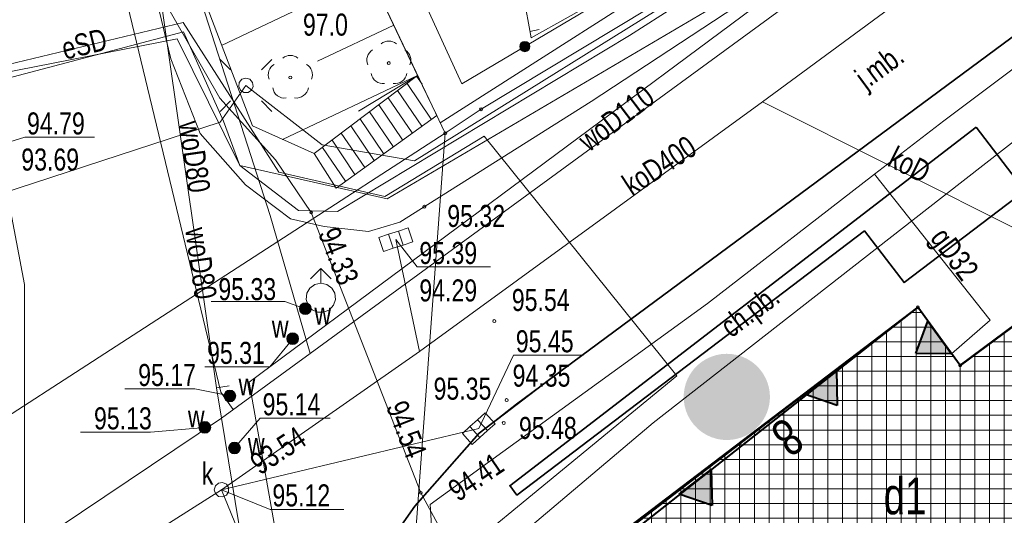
# Model space of a CAD drawing. Header units: metres. Extents: x -320 to 5572509, y -47 to 5960263.
# Tile 38 of 59: x 5572104 to 5572137, y 5960164 to 5960181. Entities that reach past the tile are written whole.
import ezdxf

# ---------------------------------------------------------------- set-up
doc = ezdxf.new("R2010")
doc.units = ezdxf.units.M
doc.header["$MEASUREMENT"] = 0
for name, color, linetype in [('000_Inne__niezydentyfikowane_', 7, 'Continuous'), ('203-Punkt_zalamania_granicy_dzi', 7, 'Continuous'), ('218-Granica_uzytku', 7, 'Continuous'), ('219-Linia_granicy', 7, 'Continuous'), ('238-Punkt_adresowy_budynku', 7, 'Continuous'), ('312-Numer_ewidencyjny_budynku-A', 7, 'Continuous'), ('352-schody__powierzchnia_', 7, 'Continuous'), ('403-Punkt_okreslonej_wysokosci', 7, 'Continuous'), ('403-Punkt_okreslonej_wysokosci-', 7, 'Continuous'), ('422-Kraweznik_jezdni', 7, 'Continuous'), ('450-Sciana_oporowa_symb__osiowy', 7, 'Continuous'), ('585-Os_przewodu-SEPOD_-_ob__pro', 7, 'Continuous'), ('801-Punkt_okreslonej_wysokosci', 7, 'Continuous'), ('801-Punkt_okreslonej_wysokosci-', 7, 'Continuous'), ('820-Skarpa_nieumocniona', 7, 'Continuous'), ('823-Szczyt_skarpy_nieumocninej', 7, 'Continuous'), ('902-Ogrodzenie_trwale_symb_', 7, 'Continuous'), ('922-Drzewo_lisciaste', 7, 'Continuous'), ('budynek_pomiar', 7, 'Continuous'), ('chodnik_plyty_betonowe', 7, 'Continuous'), ('hydrant__punkt_', 7, 'Continuous'), ('jezdnia_masa_bitumiczna', 7, 'Continuous'), ('kratka_sciekowa__punkt_', 7, 'Continuous'), ('latarnia_na_slupie_lub_maszcie_', 7, 'Continuous'), ('Nowe_810-G Ogólne', 7, 'Continuous'), ('Nowe_LINIA ZABUDOWY', 7, 'Continuous'), ('przewod_elektroenergetyczny__li', 7, 'Continuous'), ('przewod_gazowy__linia_', 7, 'Continuous'), ('przewod_gazowy__linia_-Atr1', 7, 'Continuous'), ('przewod_inny__linia_', 7, 'Continuous'), ('przewod_kanalizacyjny__linia_', 7, 'Continuous'), ('przewod_kanalizacyjny__linia_-A', 7, 'Continuous'), ('przewod_wodociagowy_-_projektow', 7, 'Continuous'), ('przewod_wodociagowy__linia_', 7, 'Continuous'), ('przewod_wodociagowy__linia_-Atr', 7, 'Continuous'), ('punkt_o_okreslonej_wysokosci__s', 7, 'Continuous'), ('skarpa_nieumocniona__powierzchn', 7, 'Continuous'), ('slup__punkt_', 7, 'Continuous'), ('wlaz_okragly_-_siec_kanalizacyj', 7, 'Continuous'), ('ZAKRES', 7, 'Continuous'), ('zasuwa_-_siec_wodociagowa__punk', 7, 'Continuous')]:
    doc.layers.add(name, color=color, linetype=linetype)
doc.styles.add('GENERATED_STYLE_1', font='arial.ttf')

# ---------------------------------------------------------------- blocks, each defined once
blk = doc.blocks.new('EGBP04_03')
at = {"layer": '203-Punkt_zalamania_granicy_dzi', "color": 7, "lineweight": 13}
blk.add_circle((0, 0), 0.05, dxfattribs=at)
blk = doc.blocks.new('OBOP02_01')
at = {"layer": '922-Drzewo_lisciaste', "color": 7, "lineweight": 13}
blk.add_circle((0, 0), 0.05, dxfattribs=at)
for centre, radius, start, end in [((0, 0.35), 0.4, 50.114, 129.886), ((-0.35, 0.1), 0.4, 119.8482, 203.5195), ((0.35, 0.1), 0.4, 336.8845, 60.1518), ((-0.2, -0.3), 0.4, 187.477, 278.4788), ((0.2, -0.275), 0.425, 262.6459, 349.6289)]:
    blk.add_arc(centre, radius, start, end, dxfattribs=at)
blk = doc.blocks.new('RTPW01')
at = {"layer": '801-Punkt_okreslonej_wysokosci', "color": 7, "lineweight": 13}
blk.add_circle((0, 0), 0.05, dxfattribs=at)
blk = doc.blocks.new('US05')
at = {"layer": 'kratka_sciekowa__punkt_', "color": 7, "lineweight": 13}
for p, q in [((-0.525, 0.25), (-0.175, 0.25)), ((-0.525, -0.25), (-0.525, 0.25)), ((-0.175, 0.25), (0.175, 0.25)), ((-0.175, -0.25), (-0.175, 0.25)), ((0.175, 0.25), (0.525, 0.25)), ((0.175, -0.25), (0.175, 0.25)), ((0.525, -0.25), (0.525, 0.25)), ((-0.525, -0.25), (-0.175, -0.25)), ((-0.175, -0.25), (0.175, -0.25)), ((0.175, -0.25), (0.525, -0.25))]:
    blk.add_line(p, q, dxfattribs=at)
blk = doc.blocks.new('US22')
at = {"layer": 'wlaz_okragly_-_siec_kanalizacyj', "color": 7, "lineweight": 13}
for p, q in [((-0.2475, -0.0356), (-0.2274, 0.1039)), ((-0.2274, 0.1039), (-0.1352, 0.2103)), ((-0.1352, 0.2103), (0, 0.25)), ((0, 0.25), (0.1352, 0.2103)), ((0.1352, 0.2103), (0.2274, 0.1039)), ((0.2274, 0.1039), (0.2475, -0.0356)), ((-0.1889, -0.1637), (-0.2475, -0.0356)), ((-0.0704, -0.2399), (-0.1889, -0.1637)), ((0.0704, -0.2399), (-0.0704, -0.2399)), ((0.1889, -0.1637), (0.0704, -0.2399)), ((0.2475, -0.0356), (0.1889, -0.1637))]:
    blk.add_line(p, q, dxfattribs=at)
blk = doc.blocks.new('US02')
at = {"layer": 'hydrant__punkt_', "color": 7, "lineweight": 13}
for p, q in [((0, 1), (-0.353, 0.647)), ((0, 1), (0.354, 0.647)), ((0, 0.5), (0, 1)), ((-0.3716, 0.3346), (-0.2034, 0.4568)), ((-0.2034, 0.4568), (0, 0.5)), ((0, 0.5), (0.2034, 0.4568)), ((0.2034, 0.4568), (0.3716, 0.3346)), ((-0.4973, -0.0523), (-0.4755, 0.1545)), ((-0.4755, 0.1545), (-0.3716, 0.3346)), ((0.3716, 0.3346), (0.4755, 0.1545)), ((0.4755, 0.1545), (0.4973, -0.0523)), ((-0.433, -0.25), (-0.4973, -0.0523)), ((-0.2939, -0.4045), (-0.433, -0.25)), ((0.433, -0.25), (0.2939, -0.4045)), ((0.4973, -0.0523), (0.433, -0.25)), ((-0.104, -0.4891), (-0.2939, -0.4045)), ((0.104, -0.4891), (-0.104, -0.4891)), ((0.2939, -0.4045), (0.104, -0.4891))]:
    blk.add_line(p, q, dxfattribs=at)
blk = doc.blocks.new('SUUS25')
at = {"layer": 'zasuwa_-_siec_wodociagowa__punk', "color": 7, "lineweight": 13}
for radius in [0.2, 0.18, 0.16, 0.14, 0.12, 0.1, 0.08, 0.06, 0.04, 0.02]:
    blk.add_circle((0, 0), radius, dxfattribs=at)
blk = doc.blocks.new('PW01')
at = {"layer": 'punkt_o_okreslonej_wysokosci__s', "color": 7, "lineweight": 13}
for p, q in [((-0.045, 0), (-0.0318, 0.0318)), ((-0.0318, -0.0318), (-0.045, 0)), ((-0.0318, 0.0318), (0, 0.045)), ((0, 0.045), (0.0318, 0.0318)), ((0.0318, 0.0318), (0.045, 0)), ((0.045, 0), (0.0318, -0.0318)), ((0, -0.045), (-0.0318, -0.0318)), ((0.0318, -0.0318), (0, -0.045))]:
    blk.add_line(p, q, dxfattribs=at)
blk = doc.blocks.new('SM011')
at = {"layer": 'latarnia_na_slupie_lub_maszcie_', "color": 7, "lineweight": 13}
for p, q in [((-0.53, 0.531), (-0.883, 0.884)), ((0.531, 0.531), (0.884, 0.884)), ((-0.53, -0.53), (-0.883, -0.883)), ((0.531, -0.53), (0.884, -0.883))]:
    blk.add_line(p, q, dxfattribs=at)
blk = doc.blocks.new('SM04')
at = {"layer": 'slup__punkt_', "color": 7, "lineweight": 13}
for p, q in [((-0.2475, -0.0356), (-0.2274, 0.1039)), ((-0.2274, 0.1039), (-0.1352, 0.2103)), ((-0.1352, 0.2103), (0, 0.25)), ((0, 0.25), (0.1352, 0.2103)), ((0.1352, 0.2103), (0.2274, 0.1039)), ((0.2274, 0.1039), (0.2475, -0.0356)), ((-0.1889, -0.1637), (-0.2475, -0.0356)), ((-0.0704, -0.2399), (-0.1889, -0.1637)), ((0.0704, -0.2399), (-0.0704, -0.2399)), ((0.1889, -0.1637), (0.0704, -0.2399)), ((0.2475, -0.0356), (0.1889, -0.1637))]:
    blk.add_line(p, q, dxfattribs=at)
blk = doc.blocks.new('Wypełnienie_118', base_point=(5572434.607, 5960129.98))
at = {"layer": 'Nowe_810-G Ogólne', "color": 7, "lineweight": 13}
for p, q in [((5572120.286, 5960165.083), (5572136.151, 5960177.281)), ((5572136.151, 5960177.281), (5572137.81, 5960175.115)), ((5572137.81, 5960175.115), (5572133.704, 5960171.994)), ((5572132.361, 5960173.76), (5572120.53, 5960164.765)), ((5572133.704, 5960171.994), (5572132.361, 5960173.76)), ((5572120.53, 5960164.765), (5572120.286, 5960165.083))]:
    blk.add_line(p, q, dxfattribs=at)
blk = doc.blocks.new('Wypełnienie_121', base_point=(5572434.607, 5960129.98))
at = {"layer": 'Nowe_810-G Ogólne', "color": 18, "lineweight": 35, "true_color": 0x030303}
for p, q in [((5572122.733, 5960169.512), (5572137.9, 5960180.743)), ((5572136.15, 5960177.284), (5572120.285, 5960165.086)), ((5572137.81, 5960175.119), (5572136.15, 5960177.284)), ((5572133.704, 5960171.997), (5572137.81, 5960175.119)), ((5572120.53, 5960164.768), (5572132.36, 5960173.764)), ((5572132.36, 5960173.764), (5572133.704, 5960171.997)), ((5572139.94, 5960172.413), (5572135.61, 5960169.183)), ((5572134.17, 5960171.163), (5572123.02, 5960162.683)), ((5572135.61, 5960169.183), (5572134.17, 5960171.163)), ((5572121.639, 5960168.702), (5572122.733, 5960169.512)), ((5572120.732, 5960168.008), (5572121.639, 5960168.702)), ((5572119.25, 5960166.873), (5572120.732, 5960168.008)), ((5572117.06, 5960164.393), (5572119.25, 5960166.873)), ((5572120.285, 5960165.086), (5572120.287, 5960165.087)), ((5572120.287, 5960165.087), (5572120.53, 5960164.768)), ((5572115.31, 5960161.923), (5572117.06, 5960164.393))]:
    blk.add_line(p, q, dxfattribs=at)
blk = doc.blocks.new('Wypełnienie_135', base_point=(5572434.607, 5960129.98))
at = {"layer": 'Nowe_810-G Ogólne', "linetype": 'Continuous', "lineweight": 0, "true_color": 0x000000}
h = blk.add_hatch(dxfattribs=at)
h.set_pattern_fill('SIATKA_25X25', color=18, style=0, pattern_type=2)
h.set_pattern_definition([(0, (5572434.6074, 5960128.98037), (0, 0.5), []), (90, (5572434.6074, 5960128.98037), (-0.5, 0), [])])
h.paths.add_polyline_path([(5572128.08, 5960155.75), (5572126.16, 5960158.38), (5572124.95, 5960157.49), (5572121.83, 5960161.69), (5572134.17, 5960171.16), (5572135.61, 5960169.18), (5572139.94, 5960172.41), (5572145.688, 5960164.682), (5572138.728, 5960159.542), (5572136.83, 5960162.14)])
at = {"layer": 'Nowe_810-G Ogólne', "color": 18, "lineweight": 35, "true_color": 0x030303}
for p, q in [((5572135.61, 5960169.18), (5572139.94, 5960172.41)), ((5572139.94, 5960172.41), (5572145.688, 5960164.682)), ((5572121.83, 5960161.69), (5572134.17, 5960171.16)), ((5572134.17, 5960171.16), (5572135.61, 5960169.18)), ((5572145.688, 5960164.682), (5572138.728, 5960159.542)), ((5572136.83, 5960162.14), (5572128.08, 5960155.75)), ((5572138.728, 5960159.542), (5572136.83, 5960162.14)), ((5572124.95, 5960157.49), (5572121.83, 5960161.69)), ((5572126.16, 5960158.38), (5572124.95, 5960157.49)), ((5572128.08, 5960155.75), (5572126.16, 5960158.38))]:
    blk.add_line(p, q, dxfattribs=at)
blk = doc.blocks.new('Wypełnienie_141', base_point=(5572434.607, 5960129.98))
at = {"layer": 'Nowe_810-G Ogólne', "linetype": 'Continuous', "lineweight": 0, "true_color": 0xffffff}
blk.add_hatch(color=7, dxfattribs=at).paths.add_polyline_path([(5572126.541, 5960169.045, 0.556686), (5572127.333, 5960166.68, 0.631227), (5572128.991, 5960168.746, 0.546003)])
blk = doc.blocks.new('Wypełnienie_169', base_point=(5572434.607, 5960129.98))
at = {"layer": 'Nowe_LINIA ZABUDOWY', "linetype": 'Continuous', "lineweight": 40}
blk.add_hatch(color=250, dxfattribs=at).paths.add_polyline_path([(5572135.32, 5960169.579), (5572134.099, 5960169.581), (5572134.514, 5960170.687)])
at = {"layer": 'Nowe_LINIA ZABUDOWY', "color": 250, "lineweight": 40}
for p, q in [((5572134.099, 5960169.581), (5572134.514, 5960170.687)), ((5572134.514, 5960170.687), (5572135.32, 5960169.579)), ((5572135.32, 5960169.579), (5572134.099, 5960169.581))]:
    blk.add_line(p, q, dxfattribs=at)
blk = doc.blocks.new('Wypełnienie_170', base_point=(5572434.607, 5960129.98))
at = {"layer": 'Nowe_LINIA ZABUDOWY', "linetype": 'Continuous', "lineweight": 40}
blk.add_hatch(color=250, dxfattribs=at).paths.add_polyline_path([(5572131.398, 5960169.032), (5572131.426, 5960167.812), (5572130.311, 5960168.198)])
at = {"layer": 'Nowe_LINIA ZABUDOWY', "color": 250, "lineweight": 40}
for p, q in [((5572130.311, 5960168.198), (5572131.398, 5960169.032)), ((5572131.398, 5960169.032), (5572131.426, 5960167.812)), ((5572131.426, 5960167.812), (5572130.311, 5960168.198))]:
    blk.add_line(p, q, dxfattribs=at)
blk = doc.blocks.new('Wypełnienie_171', base_point=(5572434.607, 5960129.98))
at = {"layer": 'Nowe_LINIA ZABUDOWY', "linetype": 'Continuous', "lineweight": 40}
blk.add_hatch(color=250, dxfattribs=at).paths.add_polyline_path([(5572127.139, 5960165.637), (5572127.168, 5960164.416), (5572126.052, 5960164.803)])
at = {"layer": 'Nowe_LINIA ZABUDOWY', "color": 250, "lineweight": 40}
for p, q in [((5572126.052, 5960164.803), (5572127.139, 5960165.637)), ((5572127.139, 5960165.637), (5572127.168, 5960164.416)), ((5572127.168, 5960164.416), (5572126.052, 5960164.803))]:
    blk.add_line(p, q, dxfattribs=at)

msp = doc.modelspace()

# ---------------------------------------------------------------- linework, layer by layer
at = {"layer": '000_Inne__niezydentyfikowane_', "color": 7, "lineweight": 13, "flags": 128}
msp.add_lwpolyline([(5572120.97, 5960180.55), (5572121.29, 5960180.61)], dxfattribs=at)
at = {"layer": '218-Granica_uzytku', "color": 3, "lineweight": 18, "flags": 128}
for points in [[(5572113.92, 5960185.88), (5572118.09, 5960177.08)], [(5572118.09, 5960177.08), (5572113.92, 5960185.88)], [(5572119.31, 5960177.9), (5572127.32, 5960182.73)], [(5572127.32, 5960182.73), (5572119.31, 5960177.9)], [(5572118.09, 5960177.08), (5572119.31, 5960177.9)], [(5572119.31, 5960177.9), (5572118.09, 5960177.08)], [(5572139.94, 5960172.41), (5572135.61, 5960169.18)], [(5572135.61, 5960169.18), (5572139.94, 5960172.41)], [(5572134.17, 5960171.16), (5572123.02, 5960162.68)], [(5572123.02, 5960162.68), (5572134.17, 5960171.16)], [(5572135.61, 5960169.18), (5572134.17, 5960171.16)], [(5572134.17, 5960171.16), (5572135.61, 5960169.18)]]:
    msp.add_lwpolyline(points, dxfattribs=at)
at = {"layer": '219-Linia_granicy', "color": 178, "lineweight": 18, "flags": 128}
for points in [[(5572118.09, 5960177.08), (5572113.92, 5960185.88)], [(5572127.32, 5960182.73), (5572119.31, 5960177.9)], [(5572119.31, 5960177.9), (5572118.09, 5960177.08)], [(5572118.09, 5960177.08), (5572101.57, 5960166.4)], [(5572118.09, 5960177.08), (5572116.64, 5960157.39)], [(5572139.94, 5960172.41), (5572135.61, 5960169.18)], [(5572134.17, 5960171.16), (5572123.02, 5960162.68)], [(5572135.61, 5960169.18), (5572134.17, 5960171.16)]]:
    msp.add_lwpolyline(points, dxfattribs=at)
at = {"layer": '352-schody__powierzchnia_', "color": 7, "lineweight": 13, "flags": 128}
msp.add_lwpolyline([(5572117.15, 5960179.05), (5572113.63, 5960176.39), (5572114.38, 5960175.21), (5572117.8, 5960177.69)], close=True, dxfattribs=at)
msp.add_lwpolyline([(5572117.15, 5960179.05), (5572113.63, 5960176.39), (5572114.38, 5960175.21), (5572117.8, 5960177.69)], close=True, dxfattribs=at)
for points in [[(5572117.61, 5960177.56), (5572116.79, 5960178.78)], [(5572117.61, 5960177.56), (5572116.79, 5960178.78)], [(5572117.3, 5960178.75), (5572117.11, 5960179.02)], [(5572117.3, 5960178.75), (5572117.11, 5960179.02)], [(5572117.29, 5960177.32), (5572116.47, 5960178.54)], [(5572117.29, 5960177.32), (5572116.47, 5960178.54)], [(5572116.64, 5960176.86), (5572115.83, 5960178.05)], [(5572116.64, 5960176.86), (5572115.83, 5960178.05)], [(5572116.97, 5960177.1), (5572116.15, 5960178.29)], [(5572116.97, 5960177.1), (5572116.15, 5960178.29)], [(5572116.32, 5960176.63), (5572115.51, 5960177.81)], [(5572116.32, 5960176.63), (5572115.51, 5960177.81)], [(5572115.99, 5960176.39), (5572115.19, 5960177.58)], [(5572115.99, 5960176.39), (5572115.19, 5960177.58)], [(5572115.35, 5960175.92), (5572114.55, 5960177.09)], [(5572115.35, 5960175.92), (5572114.55, 5960177.09)], [(5572115.67, 5960176.15), (5572114.88, 5960177.33)], [(5572115.67, 5960176.15), (5572114.88, 5960177.33)], [(5572115.02, 5960175.68), (5572114.24, 5960176.85)], [(5572115.02, 5960175.68), (5572114.24, 5960176.85)], [(5572114.7, 5960175.45), (5572113.92, 5960176.6)], [(5572114.7, 5960175.45), (5572113.92, 5960176.6)]]:
    msp.add_lwpolyline(points, dxfattribs=at)
at = {"layer": '422-Kraweznik_jezdni', "color": 7, "lineweight": 13, "flags": 128}
for points in [[(5572104.041, 5960202.043), (5572104.06, 5960201.91), (5572105.93, 5960191.32), (5572108.75, 5960179.61), (5572109.75, 5960177.07), (5572111.3, 5960175.33), (5572112.83, 5960174.17), (5572113.97, 5960173.91), (5572115.48, 5960173.74), (5572116.54, 5960174.05), (5572123.06, 5960178.16), (5572129.5, 5960182.41), (5572133.49, 5960185.45), (5572142.93, 5960193.17), (5572149.24, 5960198.68), (5572160.4, 5960209.13), (5572170.47, 5960218.72), (5572172.776, 5960220.901)], [(5572137.9, 5960180.74), (5572120.52, 5960167.87)], [(5572120.52, 5960167.87), (5572119.25, 5960166.87)], [(5572119.25, 5960166.87), (5572117.06, 5960164.39)], [(5572117.06, 5960164.39), (5572115.31, 5960161.92)]]:
    msp.add_lwpolyline(points, dxfattribs=at)
at = {"layer": '450-Sciana_oporowa_symb__osiowy', "color": 7, "lineweight": 13, "flags": 128}
msp.add_lwpolyline([(5572117.92, 5960177.44), (5572127.52, 5960183.57), (5572134.39, 5960188.8), (5572141.34, 5960194.32), (5572148.3, 5960200.81), (5572155.04, 5960207.39), (5572168.97, 5960220.97), (5572171.893, 5960223.603)], dxfattribs=at)
at = {"layer": '585-Os_przewodu-SEPOD_-_ob__pro', "color": 1, "lineweight": 18, "flags": 128}
msp.add_lwpolyline([(5572172.512, 5960221.71), (5572170.4, 5960219.76), (5572153.01, 5960203.41), (5572145.09, 5960196.46), (5572135.13, 5960188.41), (5572129.07, 5960183.88), (5572127.56, 5960182.46), (5572124.36, 5960180.41), (5572114.43, 5960174.42), (5572113.1, 5960174.45), (5572111.1, 5960175.98), (5572108.97, 5960180.3), (5572101.73, 5960178.88), (5572097.411, 5960199.08)], dxfattribs=at)
at = {"layer": '820-Skarpa_nieumocniona', "color": 7, "lineweight": 13, "flags": 128}
for points in [[(5572115.53, 5960182.47), (5572110.48, 5960180.07)], [(5572116.34, 5960180.76), (5572113.74, 5960179.54)], [(5572117.15, 5960179.05), (5572112.55, 5960176.87)], [(5572117.15, 5960179.05), (5572115.14, 5960177.83)]]:
    msp.add_lwpolyline(points, dxfattribs=at)
at = {"layer": '823-Szczyt_skarpy_nieumocninej', "color": 7, "lineweight": 13, "flags": 128}
msp.add_lwpolyline([(5572112.863, 5960206.399), (5572113.92, 5960185.88), (5572117.15, 5960179.05), (5572113.63, 5960176.39), (5572111.53, 5960177.33), (5572108.33, 5960185.72), (5572105.658, 5960202.815)], dxfattribs=at)
at = {"layer": '902-Ogrodzenie_trwale_symb_', "color": 7, "lineweight": 13, "flags": 128}
msp.add_lwpolyline([(5572171.753, 5960224.031), (5572156.47, 5960209.24), (5572140.44, 5960194.31), (5572134.48, 5960189.41), (5572132.64, 5960187.89), (5572126.05, 5960183.16), (5572118.66, 5960178.76), (5572114.82, 5960187.15), (5572113.38, 5960203.33), (5572113.093, 5960206.586)], dxfattribs=at)
at = {"layer": '902-Ogrodzenie_trwale_symb_', "color": 7, "lineweight": 13}
for radius in [0.175, 0.157, 0.14, 0.122, 0.105, 0.0875, 0.07, 0.0525, 0.035]:
    msp.add_circle((5572120.799, 5960180.033), radius, dxfattribs=at)
at = {"layer": 'budynek_pomiar', "color": 7, "lineweight": 13, "flags": 128}
msp.add_lwpolyline([(5572134.17, 5960171.16), (5572135.61, 5960169.18), (5572139.94, 5960172.41), (5572145.69, 5960164.68), (5572138.73, 5960159.54), (5572136.83, 5960162.14), (5572128.08, 5960155.75), (5572126.16, 5960158.38), (5572124.95, 5960157.49), (5572121.83, 5960161.69), (5572123.02, 5960162.68)], close=True, dxfattribs=at)
at = {"layer": 'Nowe_810-G Ogólne', "color": 250, "lineweight": 40}
for p, q in [((5572143.21, 5960174.8), (5572135.61, 5960169.18)), ((5572134.17, 5960171.16), (5572116.64, 5960157.39)), ((5572135.61, 5960169.18), (5572134.17, 5960171.16))]:
    msp.add_line(p, q, dxfattribs=at)
at = {"layer": 'przewod_elektroenergetyczny__li', "color": 1, "lineweight": 18, "flags": 128}
for points in [[(5572096.935, 5960198.916), (5572100.94, 5960178.88), (5572101.78, 5960174.63), (5572110.43, 5960177.46), (5572111.31, 5960178.71), (5572113.9, 5960176.69), (5572117.05, 5960176.14), (5572127.22, 5960182.49), (5572135.13, 5960188.41), (5572135.28, 5960187.82), (5572135.13, 5960188.41), (5572146.28, 5960197.41), (5572153.01, 5960203.41), (5572168.74, 5960217.71), (5572168.67, 5960218.93), (5572170.06, 5960219.24), (5572172.496, 5960221.757)], [(5572097.501, 5960199.112), (5572097.85, 5960197.29), (5572100.58, 5960184.39), (5572101.57, 5960178.52), (5572109.18, 5960180.53), (5572110.55, 5960177.49), (5572111.1, 5960175.98), (5572116.11, 5960174.85), (5572129.42, 5960182.69), (5572135.18, 5960187.41), (5572143.43, 5960194.24), (5572149.65, 5960200.16), (5572158.85, 5960209.02), (5572170.4, 5960219.76), (5572172.512, 5960221.71)], [(5572100.94, 5960178.88), (5572109.17, 5960180.85), (5572112.43, 5960175.76), (5572116.04, 5960174.93), (5572119.42, 5960176.98), (5572125.97, 5960168.82), (5572118.19, 5960162.43), (5572115.87, 5960159.72), (5572114.82, 5960152.61), (5572118.65, 5960132.79), (5572124.28, 5960103.27), (5572127.13, 5960087.71), (5572129.17, 5960076.91), (5572131.17, 5960066.73), (5572133.61, 5960054.57), (5572134.061, 5960052.256)]]:
    msp.add_lwpolyline(points, dxfattribs=at)
at = {"layer": 'przewod_gazowy__linia_', "color": 30, "lineweight": 18, "flags": 128}
for points in [[(5572104.21, 5960152.58), (5572118.23, 5960154.05), (5572117.58, 5960164.44), (5572127.01, 5960171.29), (5572132.69, 5960175.69), (5572135.05, 5960177.51), (5572139.69, 5960180.99), (5572153.51, 5960193.09), (5572157.4, 5960192.74), (5572162.85, 5960197.46), (5572176.202, 5960210.411)], [(5572098.613, 5960199.495), (5572098.75, 5960198.48), (5572103.78, 5960171.93), (5572103.76, 5960155.44), (5572104.21, 5960152.58), (5572101.74, 5960152.19), (5572105.62, 5960131.35), (5572109.47, 5960109.91), (5572113.74, 5960088.71), (5572115.87, 5960087.2), (5572117.25, 5960086.16), (5572118.47, 5960083.18), (5572119.14, 5960081.59), (5572121.15, 5960071.68), (5572123.69, 5960059.52), (5572125.484, 5960050.503)], [(5572132.69, 5960175.69), (5572136.63, 5960170.72)], [(5572136.63, 5960170.72), (5572135.32, 5960169.579)]]:
    msp.add_lwpolyline(points, dxfattribs=at)
at = {"layer": 'przewod_inny__linia_', "color": 7, "lineweight": 13, "flags": 128}
msp.add_lwpolyline([(5572104.266, 5960202.15), (5572105.79, 5960192.47), (5572107.8, 5960182.86), (5572110.42, 5960178.28), (5572112.32, 5960176.18), (5572113.53, 5960174.38), (5572117.26, 5960164.84), (5572118.86, 5960161.89), (5572125.16, 5960167.22), (5572134.48, 5960174.5), (5572137.72, 5960177.03), (5572143.31, 5960177.69), (5572153.66, 5960178.97), (5572155.85, 5960179.09)], dxfattribs=at)
at = {"layer": 'przewod_kanalizacyjny__linia_', "color": 34, "lineweight": 18, "flags": 128}
for points in [[(5572110.48, 5960164.95), (5572117.21, 5960169.65), (5572128.89, 5960178.15), (5572147.8, 5960192.08), (5572165.32, 5960208.46), (5572174.18, 5960216.603)], [(5572128.89, 5960178.15), (5572137.84, 5960173.66), (5572139.273, 5960171.912)], [(5572117.21, 5960169.65), (5572116.41, 5960173.46)], [(5572119.23, 5960167.03), (5572110.48, 5960164.95)], [(5572110.48, 5960164.95), (5572082.7, 5960147.33), (5572070.472, 5960140.271)], [(5572110.48, 5960164.95), (5572113.91, 5960156.53), (5572127.02, 5960133.33), (5572131.07, 5960126.67)]]:
    msp.add_lwpolyline(points, dxfattribs=at)
at = {"layer": 'przewod_wodociagowy_-_projektow', "color": 7, "lineweight": 20, "flags": 128}
msp.add_lwpolyline([(5572103.283, 5960201.681), (5572104.94, 5960191.16), (5572110.45, 5960168.27), (5572110.59, 5960168.08), (5572110.88, 5960167.68)], dxfattribs=at)
at = {"layer": 'przewod_wodociagowy__linia_', "color": 7, "lineweight": 20, "flags": 128}
for points in [[(5572106.481, 5960203.207), (5572108.59, 5960185.28), (5572112.13, 5960174.28), (5572113.49, 5960169.59)], [(5572105.37, 5960202.677), (5572108, 5960184.51), (5572108.54, 5960180.77)], [(5572070.141, 5960141.954), (5572089.46, 5960154.51), (5572089.68, 5960154.72), (5572090.04, 5960154.84), (5572090.79, 5960154.54), (5572091.58, 5960154.69), (5572092.24, 5960155.14), (5572110.48, 5960167.38), (5572113.49, 5960169.59), (5572134.81, 5960185.17)], [(5572108.54, 5960180.77), (5572110.31, 5960168.42), (5572110.48, 5960167.38)], [(5572110.31, 5960168.42), (5572110.74, 5960168.48)], [(5572131.294, 5960051.691), (5572131.04, 5960052.95), (5572128.4, 5960065.81), (5572125.16, 5960081.78), (5572124.04, 5960088.59), (5572123.96, 5960088.84), (5572123.93, 5960089.11), (5572119.95, 5960111.06), (5572119.42, 5960114.21), (5572116.58, 5960131.17), (5572112.7, 5960153.83), (5572110.48, 5960167.38)]]:
    msp.add_lwpolyline(points, dxfattribs=at)
at = {"layer": 'punkt_o_okreslonej_wysokosci__s', "color": 30, "lineweight": 18, "flags": 128}
msp.add_lwpolyline([(5572101.29, 5960176.18), (5572103.781, 5960176.946), (5572106.162, 5960176.946)], dxfattribs=at)
at = {"layer": 'punkt_o_okreslonej_wysokosci__s', "color": 7, "lineweight": 13, "flags": 128}
for points in [[(5572116.41, 5960173.46), (5572117.13, 5960172.53), (5572119.635, 5960172.53)], [(5572113.33, 5960171.11), (5572112.63, 5960171.36), (5572110.125, 5960171.36)], [(5572112.9, 5960170.09), (5572112.12, 5960169.13), (5572109.907, 5960169.13)], [(5572110.48, 5960164.95), (5572112.13, 5960164.28), (5572114.635, 5960164.28)]]:
    msp.add_lwpolyline(points, dxfattribs=at)
at = {"layer": 'punkt_o_okreslonej_wysokosci__s', "color": 34, "lineweight": 18, "flags": 128}
msp.add_lwpolyline([(5572119.23, 5960167.03), (5572120.412, 5960169.532), (5572122.793, 5960169.532)], dxfattribs=at)
at = {"layer": 'punkt_o_okreslonej_wysokosci__s', "color": 7, "lineweight": 20, "flags": 128}
for points in [[(5572110.76, 5960168.14), (5572109.567, 5960168.385), (5572107.185, 5960168.385)], [(5572110.92, 5960166.37), (5572111.797, 5960167.389), (5572114.178, 5960167.389)], [(5572109.91, 5960167.07), (5572108.064, 5960166.91), (5572105.682, 5960166.91)]]:
    msp.add_lwpolyline(points, dxfattribs=at)
at = {"layer": 'skarpa_nieumocniona__powierzchn', "color": 7, "lineweight": 13, "flags": 128}
msp.add_lwpolyline([(5572121.01, 5960180.33), (5572126.05, 5960183.16), (5572125.71, 5960183.52), (5572124.46, 5960184.83), (5572120.75, 5960181.77)], close=True, dxfattribs=at)
at = {"layer": 'ZAKRES', "color": 7, "lineweight": 13, "flags": 128}
msp.add_lwpolyline([(5572111.424, 5960168.614), (5572126.913, 5960081.006), (5572169.699, 5960089.619), (5572165.103, 5960112.452), (5572174.101, 5960114.263), (5572150.557, 5960197.688)], close=True, dxfattribs=at)

# ---------------------------------------------------------------- block references
at = {"layer": '203-Punkt_zalamania_granicy_dzi', "color": 7, "lineweight": 13}
for p in [(5572119.31, 5960177.9), (5572118.09, 5960177.08), (5572134.17, 5960171.16), (5572135.61, 5960169.18)]:
    msp.add_blockref('EGBP04_03', p, dxfattribs=at)
at = {"layer": '403-Punkt_okreslonej_wysokosci', "color": 7, "lineweight": 13, "rotation": 0.0008399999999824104}
for p in [(5572117.38, 5960174.58), (5572119.76, 5960170.69), (5572120.18, 5960168), (5572120.08, 5960167.22)]:
    msp.add_blockref('RTPW01', p, dxfattribs=at)
at = {"layer": '801-Punkt_okreslonej_wysokosci', "color": 7, "lineweight": 13, "rotation": 0.0008399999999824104}
msp.add_blockref('RTPW01', (5572116.17, 5960179.47), dxfattribs=at)
at = {"layer": '922-Drzewo_lisciaste', "color": 7, "lineweight": 13, "rotation": 0.0008399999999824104}
for p in [(5572116.17, 5960179.47), (5572112.82, 5960178.98)]:
    msp.add_blockref('OBOP02_01', p, dxfattribs=at)
at = {"layer": 'hydrant__punkt_', "color": 7, "lineweight": 13}
msp.add_blockref('US02', (5572113.86, 5960171.48), dxfattribs=at)
at = {"layer": 'kratka_sciekowa__punkt_', "color": 7, "lineweight": 13}
for p, rotation in [((5572116.41, 5960173.46), 18.40913), ((5572119.23, 5960167.03), 42.12959)]:
    msp.add_blockref('US05', p, dxfattribs=dict(at, rotation=rotation))
at = {"layer": 'latarnia_na_slupie_lub_maszcie_', "color": 7, "lineweight": 13, "rotation": 0.0008399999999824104}
msp.add_blockref('SM011', (5572111.31, 5960178.71), dxfattribs=at)
at = {"layer": 'Nowe_810-G Ogólne', "color": 251, "lineweight": 18, "true_color": 0x6d6d6d}
msp.add_blockref('Wypełnienie_121', (5572434.607, 5960129.98), dxfattribs=at)
at = {"layer": 'Nowe_810-G Ogólne', "color": 62, "lineweight": 18, "true_color": 0x8edf20}
msp.add_blockref('Wypełnienie_118', (5572434.607, 5960129.98), dxfattribs=at)
at = {"layer": 'Nowe_810-G Ogólne', "color": 7, "lineweight": 13}
msp.add_blockref('Wypełnienie_135', (5572434.607, 5960129.98), dxfattribs=at)
at = {"layer": 'Nowe_810-G Ogólne', "color": 255, "lineweight": 18}
msp.add_blockref('Wypełnienie_141', (5572434.607, 5960129.98), dxfattribs=at)
at = {"layer": 'Nowe_LINIA ZABUDOWY', "color": 250, "lineweight": 40}
for name in ['Wypełnienie_169', 'Wypełnienie_170', 'Wypełnienie_171']:
    msp.add_blockref(name, (5572434.607, 5960129.98), dxfattribs=at)
at = {"layer": 'punkt_o_okreslonej_wysokosci__s', "color": 7, "lineweight": 13, "rotation": 0.0008399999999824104}
for p in [(5572113.53, 5960174.38), (5572117.26, 5960164.84)]:
    msp.add_blockref('PW01', p, dxfattribs=at)
at = {"layer": 'slup__punkt_', "color": 7, "lineweight": 13}
msp.add_blockref('SM04', (5572111.31, 5960178.71), dxfattribs=at)
at = {"layer": 'wlaz_okragly_-_siec_kanalizacyj', "color": 7, "lineweight": 13, "rotation": 57.29662000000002}
msp.add_blockref('US22', (5572110.48, 5960164.95), dxfattribs=at)
at = {"layer": 'zasuwa_-_siec_wodociagowa__punk', "color": 7, "lineweight": 13}
for p in [(5572113.33, 5960171.11), (5572112.9, 5960170.09), (5572110.76, 5960168.14), (5572109.91, 5960167.07), (5572110.92, 5960166.37)]:
    msp.add_blockref('SUUS25', p, dxfattribs=at)

# ---------------------------------------------------------------- texts
at = {"layer": '238-Punkt_adresowy_budynku', "color": 7, "lineweight": 13, "insert": (5572129.66, 5960167.468), "char_height": 1.25, "attachment_point": 7, "rotation": 215.615, "style": 'GENERATED_STYLE_1'}
msp.add_mtext('\\A1;{\\W0.750000x;\\pql;\\fArial|b0|i0|c238|p38;8}', dxfattribs=at)
at = {"layer": '312-Numer_ewidencyjny_budynku-A', "color": 7, "lineweight": 13, "insert": (5572133.007, 5960164.729), "char_height": 1.25, "attachment_point": 4, "style": 'GENERATED_STYLE_1'}
msp.add_mtext('\\A1;{\\W0.750000x;\\pql;\\fArial|b0|i0|c238|p38;d1}', dxfattribs=at)
at = {"layer": '403-Punkt_okreslonej_wysokosci-', "color": 7, "lineweight": 13, "char_height": 0.75, "attachment_point": 7, "style": 'GENERATED_STYLE_1'}
for s, insert in [('\\A1;{\\W0.750000x;\\pql;\\fArial|b0|i0|c238|p38;95.32}', (5572118.16, 5960173.883)), ('\\A1;{\\W0.750000x;\\pql;\\fArial|b0|i0|c238|p38;95.54}', (5572120.356, 5960171.021)), ('\\A1;{\\W0.750000x;\\pql;\\fArial|b0|i0|c238|p38;95.35}', (5572117.694, 5960168.003)), ('\\A1;{\\W0.750000x;\\pql;\\fArial|b0|i0|c238|p38;95.48}', (5572120.599, 5960166.665))]:
    msp.add_mtext(s, dxfattribs=dict(at, insert=insert))
at = {"layer": '801-Punkt_okreslonej_wysokosci-', "color": 7, "lineweight": 13, "insert": (5572113.25, 5960180.393), "char_height": 0.75, "attachment_point": 7, "style": 'GENERATED_STYLE_1'}
msp.add_mtext('\\A1;{\\W0.750000x;\\pql;\\fArial|b0|i0|c238|p38;97.0}', dxfattribs=at)
at = {"layer": 'chodnik_plyty_betonowe', "color": 7, "lineweight": 13, "insert": (5572127.951, 5960169.911), "char_height": 0.75, "attachment_point": 7, "rotation": 36.5202, "style": 'GENERATED_STYLE_1'}
msp.add_mtext('\\A1;{\\W0.750000x;\\pql;\\fArial|b0|i0|c238|p38;ch.pb.}', dxfattribs=at)
at = {"layer": 'jezdnia_masa_bitumiczna', "color": 7, "lineweight": 13, "insert": (5572132.535, 5960178.364), "char_height": 0.75, "attachment_point": 7, "rotation": 36.3771, "style": 'GENERATED_STYLE_1'}
msp.add_mtext('\\A1;{\\W0.750000x;\\pql;\\fArial|b0|i0|c238|p38;j.mb.}', dxfattribs=at)
at = {"layer": 'przewod_elektroenergetyczny__li', "color": 1, "lineweight": 18, "insert": (5572105.067, 5960179.938), "char_height": 0.75, "attachment_point": 4, "rotation": 13.693, "style": 'GENERATED_STYLE_1'}
msp.add_mtext('\\A1;{\\W0.750000x;\\pql;\\fArial|b0|i0|c238|p38;eSD}', dxfattribs=at)
at = {"layer": 'przewod_gazowy__linia_-Atr1', "color": 7, "lineweight": 13, "insert": (5572134.771, 5960173.66), "char_height": 0.75, "attachment_point": 4, "rotation": 306.715, "style": 'GENERATED_STYLE_1'}
msp.add_mtext('\\A1;{\\W0.750000x;\\pql;\\fArial|b0|i0|c238|p38;gD32}', dxfattribs=at)
at = {"layer": 'przewod_kanalizacyjny__linia_-A', "color": 34, "lineweight": 18, "char_height": 0.75, "attachment_point": 4, "style": 'GENERATED_STYLE_1'}
for s, insert, rotation in [('\\A1;{\\W0.750000x;\\pql;\\fArial|b0|i0|c238|p38;koD400}', (5572124.243, 5960175.238), 33.197), ('\\A1;{\\W0.750000x;\\pql;\\fArial|b0|i0|c238|p38;koD}', (5572133.262, 5960176.323), 333.358)]:
    msp.add_mtext(s, dxfattribs=dict(at, insert=insert, rotation=rotation))
at = {"layer": 'przewod_wodociagowy__linia_-Atr', "color": 7, "lineweight": 20, "char_height": 0.75, "attachment_point": 4, "style": 'GENERATED_STYLE_1'}
for s, insert, rotation in [('\\A1;{\\W0.750000x;\\pql;\\fArial|b0|i0|c238|p38;woD110}', (5572122.76, 5960176.718), 37.235), ('\\A1;{\\W0.750000x;\\pql;\\fArial|b0|i0|c238|p38;woD80}', (5572109.387, 5960177.492), 278.156), ('\\A1;{\\W0.750000x;\\pql;\\fArial|b0|i0|c238|p38;woD80}', (5572109.604, 5960173.866), 278.156)]:
    msp.add_mtext(s, dxfattribs=dict(at, insert=insert, rotation=rotation))
at = {"layer": 'punkt_o_okreslonej_wysokosci__s', "color": 30, "lineweight": 18, "char_height": 0.75, "attachment_point": 7, "style": 'GENERATED_STYLE_1'}
for s, insert in [('\\A1;{\\W0.750000x;\\pql;\\fArial|b0|i0|c238|p38;94.79}', (5572103.861, 5960177.03)), ('\\A1;{\\W0.750000x;\\pql;\\fArial|b0|i0|c238|p38;93.69}', (5572103.667, 5960175.801))]:
    msp.add_mtext(s, dxfattribs=dict(at, insert=insert))
at = {"layer": 'punkt_o_okreslonej_wysokosci__s', "color": 7, "lineweight": 13, "char_height": 0.75, "attachment_point": 4, "rotation": 291.355, "style": 'GENERATED_STYLE_1'}
for s, insert in [('\\A1;{\\W0.750000x;\\pql;\\fArial|b0|i0|c238|p38;94.33}', (5572114.102, 5960173.814)), ('\\A1;{\\W0.750000x;\\pql;\\fArial|b0|i0|c238|p38;94.54}', (5572116.413, 5960167.914))]:
    msp.add_mtext(s, dxfattribs=dict(at, insert=insert))
at = {"layer": 'punkt_o_okreslonej_wysokosci__s', "color": 34, "lineweight": 18, "char_height": 0.75, "attachment_point": 7, "style": 'GENERATED_STYLE_1'}
for s, insert in [('\\A1;{\\W0.750000x;\\pql;\\fArial|b0|i0|c238|p38;95.39}', (5572117.21, 5960172.621)), ('\\A1;{\\W0.750000x;\\pql;\\fArial|b0|i0|c238|p38;94.29}', (5572117.21, 5960171.346)), ('\\A1;{\\W0.750000x;\\pql;\\fArial|b0|i0|c238|p38;95.45}', (5572120.492, 5960169.616)), ('\\A1;{\\W0.750000x;\\pql;\\fArial|b0|i0|c238|p38;94.35}', (5572120.383, 5960168.446)), ('\\A1;{\\W0.750000x;\\pql;\\fArial|b0|i0|c238|p38;95.12}', (5572112.21, 5960164.371))]:
    msp.add_mtext(s, dxfattribs=dict(at, insert=insert))
at = {"layer": 'punkt_o_okreslonej_wysokosci__s', "color": 7, "lineweight": 20, "char_height": 0.75, "attachment_point": 7, "style": 'GENERATED_STYLE_1'}
for s, insert in [('\\A1;{\\W0.750000x;\\pql;\\fArial|b0|i0|c238|p38;95.33}', (5572110.371, 5960171.39)), ('\\A1;{\\W0.750000x;\\pql;\\fArial|b0|i0|c238|p38;95.31}', (5572109.987, 5960169.221)), ('\\A1;{\\W0.750000x;\\pql;\\fArial|b0|i0|c238|p38;95.17}', (5572107.643, 5960168.468)), ('\\A1;{\\W0.750000x;\\pql;\\fArial|b0|i0|c238|p38;95.14}', (5572111.877, 5960167.472)), ('\\A1;{\\W0.750000x;\\pql;\\fArial|b0|i0|c238|p38;95.13}', (5572106.14, 5960166.993))]:
    msp.add_mtext(s, dxfattribs=dict(at, insert=insert))
at = {"layer": 'punkt_o_okreslonej_wysokosci__s', "color": 34, "lineweight": 18, "insert": (5572111.792, 5960165.423), "char_height": 0.75, "attachment_point": 7, "rotation": 33.334, "style": 'GENERATED_STYLE_1'}
msp.add_mtext('\\A1;{\\W0.750000x;\\pql;\\fArial|b0|i0|c238|p38;93.54}', dxfattribs=at)
at = {"layer": 'punkt_o_okreslonej_wysokosci__s', "color": 30, "lineweight": 18, "insert": (5572118.539, 5960164.514), "char_height": 0.75, "attachment_point": 7, "rotation": 34.277, "style": 'GENERATED_STYLE_1'}
msp.add_mtext('\\A1;{\\W0.750000x;\\pql;\\fArial|b0|i0|c238|p38;94.41}', dxfattribs=at)
at = {"layer": 'wlaz_okragly_-_siec_kanalizacyj', "color": 7, "lineweight": 13, "insert": (5572109.807, 5960165.126), "char_height": 0.75, "attachment_point": 7, "style": 'GENERATED_STYLE_1'}
msp.add_mtext('\\A1;{\\W0.750000x;\\pql;\\fArial|b0|i0|c238|p38;k}', dxfattribs=at)
at = {"layer": 'zasuwa_-_siec_wodociagowa__punk', "color": 7, "lineweight": 13, "char_height": 0.75, "attachment_point": 7, "style": 'GENERATED_STYLE_1'}
for insert in [(5572113.64, 5960170.566), (5572112.191, 5960170.123), (5572111.06, 5960168.156), (5572109.335, 5960167.069), (5572111.376, 5960166.128)]:
    msp.add_mtext('\\A1;{\\W0.750000x;\\pql;\\fArial|b0|i0|c238|p38;w}', dxfattribs=dict(at, insert=insert))

doc.saveas('drawing.dxf')
